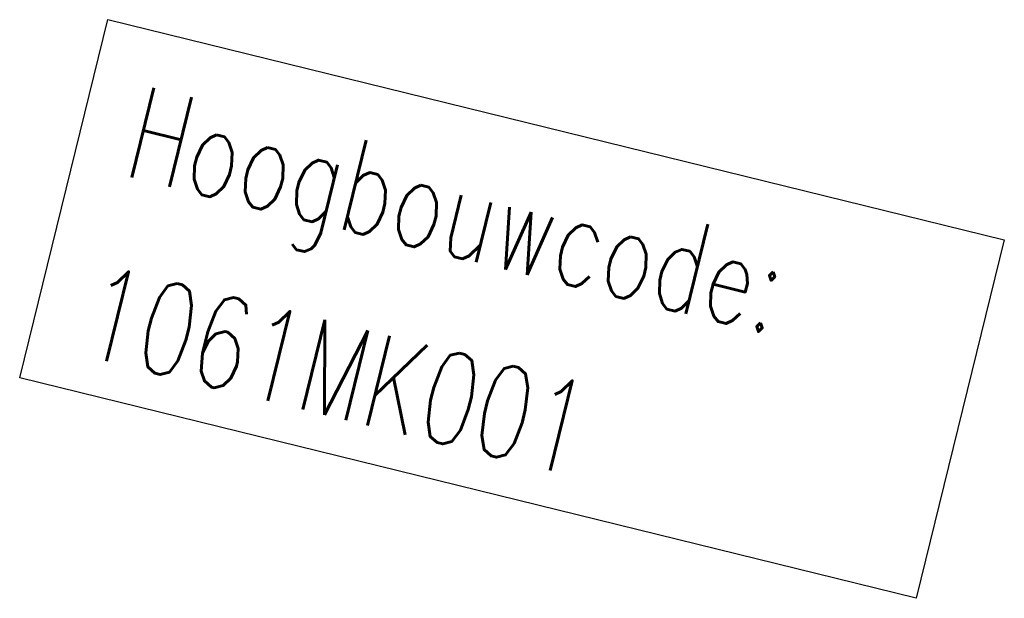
# Model space of a CAD drawing. Header units: millimetres. Extents: x 0 to 118212815, y 0 to 488348790.
# Tile 128 of 143: x 117567883 to 117581216, y 487661835 to 487669676. Entities that reach past the tile are written whole.
import ezdxf

# ---------------------------------------------------------------- set-up
doc = ezdxf.new("R2010")
doc.units = ezdxf.units.MM
doc.header["$LTSCALE"] = 200
doc.layers.add('WW-C-hoogbouw', color=7, linetype='Continuous')
doc.styles.add('DIN17', font='ROMANS.SHX', dxfattribs={"width": 0.9})

# ---------------------------------------------------------------- blocks, each defined once
blk = doc.blocks.new('LR-hoogb')
at = {"color": 0, "linetype": 'ByBlock', "lineweight": -3}
blk.add_lwpolyline([(-12.5, 5), (12.5, 5), (12.5, -5), (-12.5, -5)], close=True, dxfattribs=at)
at = {"color": 7, "linetype": 'Continuous', "lineweight": -3, "style": 'DIN17', "width": 0.7}
blk.add_text('Hoogbouwcode:', height=2.5, dxfattribs=at).set_placement((-11.149, 1))
at = {"color": 0, "linetype": 'ByBlock', "lineweight": -3, "style": 'DIN17', "width": 0.7}
for tag, p in [('*1', (-11.149, -4)), ('*2', (-11.149, -9))]:
    blk.add_attdef(tag, p, '', height=2.5, dxfattribs=at)

msp = doc.modelspace()

# ---------------------------------------------------------------- block references
at = {"layer": 'WW-C-hoogbouw', "linetype": 'Continuous'}
ref = msp.add_blockref('LR-hoogb', (117574550, 487665756), dxfattribs=dict(at, xscale=500.0000000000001, yscale=500.0000000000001, zscale=500.0000000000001, rotation=346.1819768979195))
ref.add_attrib('*1', '1061MK001', (117568659, 487665145), dxfattribs={"layer": '0', "color": 7, "linetype": 'ByBlock', "lineweight": -3, "height": 1250, "rotation": 346.182, "style": 'DIN17', "width": 0.7})

doc.saveas('drawing.dxf')
